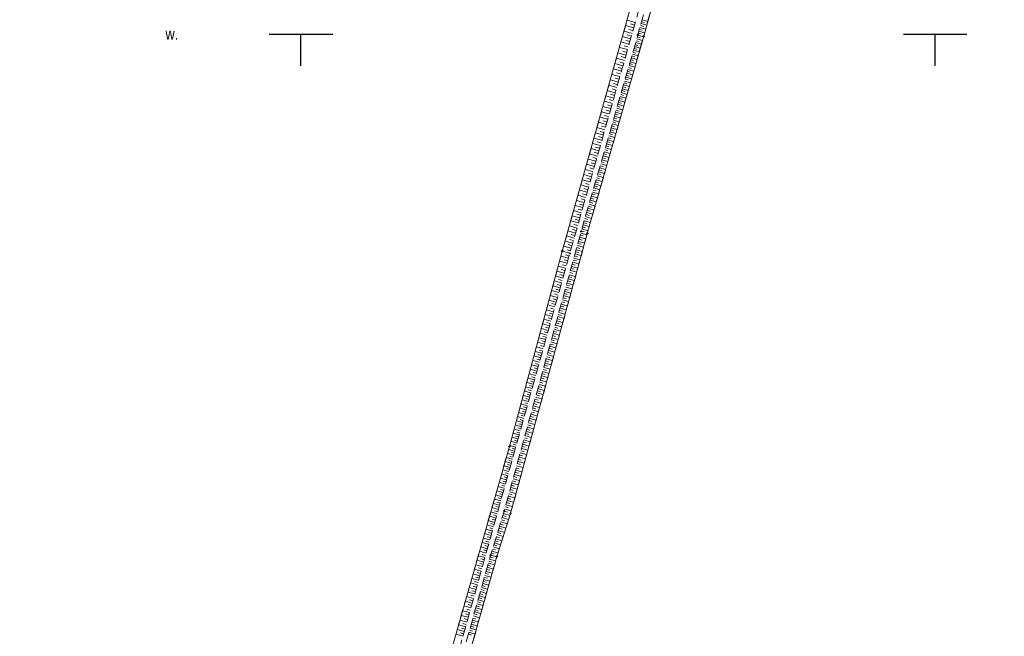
# Model space of a CAD drawing. Header units: metres. Extents: x 5548743 to 5556416, y 5707500 to 5714000.
# Tile 112 of 244: x 5552756 to 5552911, y 5711405 to 5711502. Entities that reach past the tile are written whole.
import ezdxf

# ---------------------------------------------------------------- set-up
doc = ezdxf.new("R2010")
doc.units = ezdxf.units.M
doc.linetypes.add('1.5_0.75', pattern=[2.25, 1.5, -0.75])
doc.layers.get('0').update_dxf_attribs({"color": 2, "lineweight": 5})
doc.styles.get("Standard").update_dxf_attribs({"font": 'Working1250', "width": 0.75})

# ---------------------------------------------------------------- blocks, each defined once
blk = doc.blocks.new('PIKIETAW1891')
at = {"color": 0}
blk.add_circle((0, 0), 0.09, dxfattribs=at)
blk = doc.blocks.new('RAMKA1000K')
at = {"color": 0}
for p, q in [((0, 495), (0, 500)), ((0, 500), (5, 500)), ((95, 500), (105, 500)), ((100, 495), (100, 500)), ((795, 500), (800, 500)), ((800, 495), (800, 500))]:
    blk.add_line(p, q, dxfattribs=at)

msp = doc.modelspace()

# ---------------------------------------------------------------- linework, layer by layer
at = {"layer": '000 Inne (niezydentyfikowane)', "color": 7, "linetype": 'CONTINUOUS', "lineweight": 18, "flags": 128}
for points in [[(5552852.71, 5711501.83), (5552851.41, 5711502.2)], [(5552853.77, 5711502.24), (5552854.67, 5711501.99)], [(5552852.22, 5711500.11), (5552850.93, 5711500.48)], [(5552852.46, 5711500.97), (5552851.17, 5711501.34)], [(5552852.34, 5711500.54), (5552851.69, 5711500.72)], [(5552852.58, 5711501.4), (5552851.94, 5711501.59)], [(5552853.36, 5711500.74), (5552853.81, 5711500.61)], [(5552853.44, 5711501.04), (5552854.34, 5711500.79)], [(5552853.53, 5711501.34), (5552853.98, 5711501.21)], [(5552853.61, 5711501.64), (5552854.51, 5711501.39)], [(5552853.69, 5711501.94), (5552854.14, 5711501.81)], [(5552851.97, 5711499.25), (5552850.69, 5711499.62)], [(5552851.85, 5711498.82), (5552851.21, 5711499)], [(5552852.1, 5711499.68), (5552851.45, 5711499.86)], [(5552852.85, 5711498.94), (5552853.3, 5711498.81)], [(5552852.94, 5711499.24), (5552853.84, 5711498.98)], [(5552853.03, 5711499.54), (5552853.48, 5711499.41)], [(5552853.11, 5711499.84), (5552854.01, 5711499.58)], [(5552853.2, 5711500.14), (5552853.65, 5711500.01)], [(5552853.28, 5711500.44), (5552854.18, 5711500.19)], [(5552851.49, 5711497.54), (5552850.2, 5711497.9)], [(5552851.73, 5711498.39), (5552850.44, 5711498.76)], [(5552851.61, 5711497.96), (5552850.97, 5711498.15)], [(5552852.42, 5711497.44), (5552853.32, 5711497.18)], [(5552852.51, 5711497.74), (5552852.96, 5711497.61)], [(5552852.59, 5711498.04), (5552853.5, 5711497.78)], [(5552852.68, 5711498.34), (5552853.13, 5711498.21)], [(5552852.77, 5711498.64), (5552853.67, 5711498.38)], [(5552851, 5711495.83), (5552849.73, 5711496.19)], [(5552851.25, 5711496.68), (5552849.96, 5711497.05)], [(5552851.13, 5711496.26), (5552850.49, 5711496.44)], [(5552851.37, 5711497.11), (5552850.73, 5711497.29)], [(5552851.99, 5711495.93), (5552852.44, 5711495.8)], [(5552852.07, 5711496.23), (5552852.98, 5711495.97)], [(5552852.16, 5711496.54), (5552852.61, 5711496.41)], [(5552852.25, 5711496.84), (5552853.15, 5711496.58)], [(5552852.33, 5711497.14), (5552852.79, 5711497.01)], [(5552850.52, 5711494.13), (5552849.25, 5711494.49)], [(5552850.76, 5711494.98), (5552849.49, 5711495.34)], [(5552850.64, 5711494.55), (5552850.01, 5711494.73)], [(5552850.88, 5711495.4), (5552850.25, 5711495.58)], [(5552851.55, 5711494.42), (5552852.46, 5711494.16)], [(5552851.64, 5711494.72), (5552852.09, 5711494.59)], [(5552851.72, 5711495.03), (5552852.63, 5711494.76)], [(5552851.81, 5711495.33), (5552852.27, 5711495.2)], [(5552851.9, 5711495.63), (5552852.81, 5711495.37)], [(5552850.04, 5711492.43), (5552848.77, 5711492.79)], [(5552850.28, 5711493.28), (5552849.01, 5711493.64)], [(5552850.16, 5711492.86), (5552849.53, 5711493.04)], [(5552850.4, 5711493.7), (5552849.77, 5711493.89)], [(5552851.11, 5711492.9), (5552851.57, 5711492.77)], [(5552851.2, 5711493.2), (5552852.11, 5711492.94)], [(5552851.29, 5711493.51), (5552851.74, 5711493.38)], [(5552851.37, 5711493.81), (5552852.29, 5711493.55)], [(5552851.46, 5711494.12), (5552851.92, 5711493.98)], [(5552849.8, 5711491.59), (5552848.54, 5711491.95)], [(5552849.68, 5711491.17), (5552849.05, 5711491.35)], [(5552849.92, 5711492.01), (5552849.29, 5711492.19)], [(5552850.67, 5711491.37), (5552851.59, 5711491.11)], [(5552850.76, 5711491.68), (5552851.22, 5711491.55)], [(5552850.85, 5711491.98), (5552851.76, 5711491.72)], [(5552850.94, 5711492.29), (5552851.39, 5711492.16)], [(5552851.02, 5711492.59), (5552851.94, 5711492.33)], [(5552849.33, 5711489.91), (5552848.06, 5711490.26)], [(5552849.56, 5711490.75), (5552848.3, 5711491.11)], [(5552849.21, 5711489.49), (5552848.58, 5711489.66)], [(5552849.44, 5711490.33), (5552848.81, 5711490.51)], [(5552850.23, 5711489.84), (5552850.69, 5711489.71)], [(5552850.32, 5711490.15), (5552851.24, 5711489.88)], [(5552850.41, 5711490.45), (5552850.87, 5711490.32)], [(5552850.49, 5711490.76), (5552851.41, 5711490.49)], [(5552850.58, 5711491.07), (5552851.04, 5711490.93)], [(5552848.85, 5711488.23), (5552847.59, 5711488.58)], [(5552849.09, 5711489.07), (5552847.83, 5711489.42)], [(5552848.97, 5711488.65), (5552848.34, 5711488.83)], [(5552849.78, 5711488.3), (5552850.71, 5711488.03)], [(5552849.87, 5711488.61), (5552850.34, 5711488.47)], [(5552849.96, 5711488.92), (5552850.89, 5711488.65)], [(5552850.05, 5711489.22), (5552850.51, 5711489.09)], [(5552850.14, 5711489.53), (5552851.06, 5711489.26)], [(5552848.38, 5711486.56), (5552847.13, 5711486.91)], [(5552848.61, 5711487.39), (5552847.36, 5711487.75)], [(5552848.5, 5711486.97), (5552847.87, 5711487.15)], [(5552848.73, 5711487.81), (5552848.1, 5711487.99)], [(5552849.34, 5711486.75), (5552849.8, 5711486.62)], [(5552849.43, 5711487.06), (5552850.36, 5711486.79)], [(5552849.52, 5711487.37), (5552849.98, 5711487.24)], [(5552849.61, 5711487.68), (5552850.53, 5711487.41)], [(5552849.69, 5711487.99), (5552850.16, 5711487.86)], [(5552847.91, 5711484.89), (5552846.66, 5711485.25)], [(5552848.14, 5711485.72), (5552846.89, 5711486.08)], [(5552848.02, 5711485.31), (5552847.4, 5711485.49)], [(5552848.26, 5711486.14), (5552847.63, 5711486.32)], [(5552848.89, 5711485.2), (5552849.82, 5711484.93)], [(5552848.98, 5711485.51), (5552849.45, 5711485.37)], [(5552849.07, 5711485.82), (5552850, 5711485.55)], [(5552849.16, 5711486.13), (5552849.62, 5711486)], [(5552849.25, 5711486.44), (5552850.18, 5711486.17)], [(5552847.44, 5711483.24), (5552846.19, 5711483.59)], [(5552847.67, 5711484.06), (5552846.43, 5711484.42)], [(5552847.55, 5711483.65), (5552846.93, 5711483.83)], [(5552847.79, 5711484.48), (5552847.16, 5711484.65)], [(5552848.44, 5711483.63), (5552848.91, 5711483.5)], [(5552848.53, 5711483.95), (5552849.47, 5711483.68)], [(5552848.62, 5711484.26), (5552849.09, 5711484.12)], [(5552848.71, 5711484.57), (5552849.65, 5711484.3)], [(5552848.8, 5711484.88), (5552849.27, 5711484.75)], [(5552846.97, 5711481.58), (5552845.73, 5711481.94)], [(5552847.2, 5711482.41), (5552845.96, 5711482.76)], [(5552847.08, 5711482), (5552846.46, 5711482.17)], [(5552847.32, 5711482.82), (5552846.7, 5711483)], [(5552847.99, 5711482.07), (5552848.93, 5711481.79)], [(5552848.08, 5711482.38), (5552848.55, 5711482.24)], [(5552848.17, 5711482.69), (5552849.11, 5711482.42)], [(5552848.26, 5711483.01), (5552848.73, 5711482.87)], [(5552848.35, 5711483.32), (5552849.29, 5711483.05)], [(5552846.73, 5711480.76), (5552845.5, 5711481.11)], [(5552846.62, 5711480.35), (5552846, 5711480.53)], [(5552846.85, 5711481.17), (5552846.23, 5711481.35)], [(5552847.53, 5711480.49), (5552848, 5711480.35)], [(5552847.62, 5711480.81), (5552848.57, 5711480.53)], [(5552847.71, 5711481.12), (5552848.19, 5711480.99)], [(5552847.8, 5711481.44), (5552848.75, 5711481.16)], [(5552847.89, 5711481.75), (5552848.37, 5711481.62)], [(5552846.27, 5711479.12), (5552845.04, 5711479.47)], [(5552846.5, 5711479.94), (5552845.27, 5711480.29)], [(5552846.15, 5711478.71), (5552845.54, 5711478.88)], [(5552846.38, 5711479.53), (5552845.77, 5711479.7)], [(5552847.07, 5711478.91), (5552848.03, 5711478.63)], [(5552847.17, 5711479.23), (5552847.64, 5711479.09)], [(5552847.26, 5711479.54), (5552848.21, 5711479.27)], [(5552847.35, 5711479.86), (5552847.82, 5711479.72)], [(5552847.44, 5711480.17), (5552848.39, 5711479.9)], [(5552845.81, 5711477.48), (5552844.58, 5711477.83)], [(5552846.04, 5711478.3), (5552844.81, 5711478.65)], [(5552845.69, 5711477.08), (5552845.08, 5711477.25)], [(5552845.92, 5711477.89), (5552845.31, 5711478.07)], [(5552846.62, 5711477.32), (5552847.09, 5711477.18)], [(5552846.71, 5711477.64), (5552847.66, 5711477.36)], [(5552846.8, 5711477.96), (5552847.28, 5711477.82)], [(5552846.89, 5711478.27), (5552847.84, 5711478)], [(5552846.98, 5711478.59), (5552847.46, 5711478.45)], [(5552845.34, 5711475.86), (5552844.12, 5711476.2)], [(5552845.57, 5711476.67), (5552844.35, 5711477.02)], [(5552845.46, 5711476.26), (5552844.85, 5711476.44)], [(5552846.15, 5711475.72), (5552847.12, 5711475.44)], [(5552846.25, 5711476.04), (5552846.73, 5711475.9)], [(5552846.34, 5711476.36), (5552847.3, 5711476.08)], [(5552846.43, 5711476.68), (5552846.91, 5711476.54)], [(5552846.52, 5711477), (5552847.48, 5711476.72)], [(5552844.88, 5711474.23), (5552843.67, 5711474.58)], [(5552845.11, 5711475.04), (5552843.9, 5711475.39)], [(5552845, 5711474.64), (5552844.39, 5711474.81)], [(5552845.23, 5711475.45), (5552844.62, 5711475.62)], [(5552845.69, 5711474.12), (5552846.17, 5711473.98)], [(5552845.78, 5711474.44), (5552846.75, 5711474.16)], [(5552845.88, 5711474.76), (5552846.36, 5711474.62)], [(5552845.97, 5711475.08), (5552846.93, 5711474.8)], [(5552846.06, 5711475.4), (5552846.54, 5711475.26)], [(5552844.43, 5711472.62), (5552843.22, 5711472.96)], [(5552844.65, 5711473.42), (5552843.44, 5711473.77)], [(5552844.54, 5711473.02), (5552843.93, 5711473.19)], [(5552844.77, 5711473.83), (5552844.16, 5711474)], [(5552845.32, 5711472.83), (5552845.8, 5711472.69)], [(5552845.41, 5711473.15), (5552846.38, 5711472.87)], [(5552845.51, 5711473.47), (5552845.99, 5711473.34)], [(5552845.6, 5711473.8), (5552846.56, 5711473.52)], [(5552843.97, 5711471.01), (5552842.76, 5711471.35)], [(5552844.2, 5711471.81), (5552842.99, 5711472.15)], [(5552844.08, 5711471.41), (5552843.48, 5711471.58)], [(5552844.31, 5711472.21), (5552843.71, 5711472.39)], [(5552844.85, 5711471.21), (5552845.83, 5711470.93)], [(5552844.95, 5711471.54), (5552845.43, 5711471.4)], [(5552845.04, 5711471.86), (5552846.01, 5711471.58)], [(5552845.13, 5711472.18), (5552845.62, 5711472.04)], [(5552845.23, 5711472.51), (5552846.2, 5711472.23)], [(5552843.52, 5711469.4), (5552842.31, 5711469.75)], [(5552843.74, 5711470.21), (5552842.54, 5711470.55)], [(5552843.63, 5711469.81), (5552843.03, 5711469.98)], [(5552843.86, 5711470.61), (5552843.25, 5711470.78)], [(5552844.38, 5711469.59), (5552844.87, 5711469.45)], [(5552844.48, 5711469.91), (5552845.45, 5711469.63)], [(5552844.57, 5711470.24), (5552845.06, 5711470.1)], [(5552844.67, 5711470.56), (5552845.64, 5711470.28)], [(5552844.76, 5711470.89), (5552845.25, 5711470.75)], [(5552843.06, 5711467.81), (5552841.87, 5711468.15)], [(5552843.29, 5711468.61), (5552842.09, 5711468.95)], [(5552843.18, 5711468.21), (5552842.58, 5711468.38)], [(5552843.4, 5711469.01), (5552842.8, 5711469.18)], [(5552843.93, 5711467.96), (5552844.91, 5711467.68)], [(5552844.02, 5711468.28), (5552844.51, 5711468.15)], [(5552844.11, 5711468.61), (5552845.09, 5711468.34)], [(5552844.2, 5711468.94), (5552844.69, 5711468.8)], [(5552844.29, 5711469.26), (5552845.27, 5711468.98)], [(5552842.61, 5711466.22), (5552841.42, 5711466.56)], [(5552842.84, 5711467.01), (5552841.64, 5711467.35)], [(5552842.72, 5711466.61), (5552842.13, 5711466.78)], [(5552842.95, 5711467.41), (5552842.35, 5711467.58)], [(5552843.56, 5711466.64), (5552844.55, 5711466.37)], [(5552843.65, 5711466.97), (5552844.15, 5711466.84)], [(5552843.75, 5711467.3), (5552844.73, 5711467.03)], [(5552843.84, 5711467.63), (5552844.33, 5711467.49)], [(5552842.17, 5711464.63), (5552840.98, 5711464.96)], [(5552842.39, 5711465.42), (5552841.2, 5711465.76)], [(5552842.28, 5711465.03), (5552841.68, 5711465.19)], [(5552842.5, 5711465.82), (5552841.9, 5711465.99)], [(5552843.11, 5711465), (5552843.61, 5711464.87)], [(5552843.2, 5711465.33), (5552844.19, 5711465.06)], [(5552843.29, 5711465.66), (5552843.79, 5711465.52)], [(5552843.38, 5711465.99), (5552844.37, 5711465.72)], [(5552843.47, 5711466.32), (5552843.97, 5711466.18)], [(5552841.73, 5711463.07), (5552840.56, 5711463.39)], [(5552841.95, 5711463.85), (5552840.77, 5711464.18)], [(5552841.84, 5711463.46), (5552841.25, 5711463.62)], [(5552842.06, 5711464.24), (5552841.47, 5711464.41)], [(5552842.66, 5711463.36), (5552843.65, 5711463.09)], [(5552842.75, 5711463.69), (5552843.24, 5711463.55)], [(5552842.84, 5711464.02), (5552843.83, 5711463.75)], [(5552842.93, 5711464.35), (5552843.43, 5711464.21)], [(5552843.02, 5711464.67), (5552844.01, 5711464.4)], [(5552841.3, 5711461.51), (5552840.14, 5711461.84)], [(5552841.51, 5711462.29), (5552840.35, 5711462.61)], [(5552841.4, 5711461.9), (5552840.82, 5711462.06)], [(5552841.62, 5711462.68), (5552841.04, 5711462.84)], [(5552842.21, 5711461.71), (5552842.7, 5711461.58)], [(5552842.3, 5711462.04), (5552843.29, 5711461.77)], [(5552842.39, 5711462.37), (5552842.88, 5711462.23)], [(5552842.48, 5711462.7), (5552843.47, 5711462.43)], [(5552842.57, 5711463.03), (5552843.06, 5711462.89)], [(5552840.87, 5711459.98), (5552839.72, 5711460.3)], [(5552841.08, 5711460.74), (5552839.93, 5711461.07)], [(5552840.98, 5711460.36), (5552840.4, 5711460.52)], [(5552841.19, 5711461.13), (5552840.61, 5711461.29)], [(5552841.84, 5711460.39), (5552842.34, 5711460.26)], [(5552841.93, 5711460.72), (5552842.93, 5711460.45)], [(5552842.03, 5711461.05), (5552842.52, 5711460.92)], [(5552842.12, 5711461.38), (5552843.11, 5711461.11)], [(5552840.45, 5711458.46), (5552839.31, 5711458.78)], [(5552840.66, 5711459.22), (5552839.51, 5711459.54)], [(5552840.55, 5711458.84), (5552839.98, 5711459)], [(5552840.76, 5711459.6), (5552840.19, 5711459.76)], [(5552841.39, 5711458.74), (5552842.38, 5711458.47)], [(5552841.48, 5711459.07), (5552841.98, 5711458.93)], [(5552841.57, 5711459.4), (5552842.56, 5711459.13)], [(5552841.66, 5711459.73), (5552842.16, 5711459.59)], [(5552841.75, 5711460.06), (5552842.74, 5711459.79)], [(5552840.03, 5711456.95), (5552838.9, 5711457.27)], [(5552840.23, 5711457.7), (5552839.1, 5711458.02)], [(5552840.13, 5711457.33), (5552839.57, 5711457.49)], [(5552840.34, 5711458.08), (5552839.77, 5711458.24)], [(5552840.93, 5711457.08), (5552841.43, 5711456.95)], [(5552841.02, 5711457.42), (5552842.02, 5711457.14)], [(5552841.12, 5711457.75), (5552841.61, 5711457.61)], [(5552841.21, 5711458.08), (5552842.2, 5711457.8)], [(5552841.3, 5711458.41), (5552841.79, 5711458.27)], [(5552839.61, 5711455.46), (5552838.5, 5711455.77)], [(5552839.82, 5711456.21), (5552838.7, 5711456.52)], [(5552839.71, 5711455.83), (5552839.16, 5711455.99)], [(5552839.92, 5711456.58), (5552839.36, 5711456.74)], [(5552840.57, 5711455.76), (5552841.07, 5711455.62)], [(5552840.66, 5711456.09), (5552841.66, 5711455.82)], [(5552840.75, 5711456.42), (5552841.25, 5711456.28)], [(5552840.84, 5711456.75), (5552841.84, 5711456.48)], [(5552839.2, 5711453.99), (5552838.1, 5711454.3)], [(5552839.4, 5711454.72), (5552838.3, 5711455.03)], [(5552839.3, 5711454.36), (5552838.75, 5711454.51)], [(5552839.51, 5711455.09), (5552838.95, 5711455.25)], [(5552840.11, 5711454.1), (5552841.11, 5711453.82)], [(5552840.2, 5711454.43), (5552840.7, 5711454.29)], [(5552840.29, 5711454.76), (5552841.29, 5711454.49)], [(5552840.39, 5711455.09), (5552840.88, 5711454.96)], [(5552840.48, 5711455.43), (5552841.47, 5711455.15)], [(5552838.79, 5711452.53), (5552837.7, 5711452.83)], [(5552839, 5711453.26), (5552837.9, 5711453.56)], [(5552838.89, 5711452.89), (5552838.35, 5711453.05)], [(5552839.1, 5711453.62), (5552838.55, 5711453.78)], [(5552839.65, 5711452.43), (5552840.15, 5711452.3)], [(5552839.75, 5711452.77), (5552840.74, 5711452.49)], [(5552839.84, 5711453.1), (5552840.34, 5711452.96)], [(5552839.93, 5711453.43), (5552840.93, 5711453.16)], [(5552840.02, 5711453.77), (5552840.52, 5711453.63)], [(5552838.39, 5711451.08), (5552837.31, 5711451.39)], [(5552838.59, 5711451.81), (5552837.51, 5711452.11)], [(5552838.29, 5711450.73), (5552837.75, 5711450.88)], [(5552838.49, 5711451.44), (5552837.95, 5711451.6)], [(5552838.69, 5711452.17), (5552838.15, 5711452.32)], [(5552839.29, 5711451.1), (5552839.79, 5711450.96)], [(5552839.38, 5711451.43), (5552840.38, 5711451.16)], [(5552839.47, 5711451.77), (5552839.97, 5711451.63)], [(5552839.56, 5711452.1), (5552840.56, 5711451.83)], [(5552837.99, 5711449.65), (5552836.92, 5711449.95)], [(5552838.19, 5711450.37), (5552837.12, 5711450.67)], [(5552837.89, 5711449.3), (5552837.36, 5711449.45)], [(5552838.09, 5711450.01), (5552837.55, 5711450.16)], [(5552838.83, 5711449.43), (5552839.83, 5711449.16)], [(5552838.92, 5711449.77), (5552839.42, 5711449.63)], [(5552839.01, 5711450.1), (5552840.01, 5711449.82)], [(5552839.1, 5711450.43), (5552839.6, 5711450.3)], [(5552839.2, 5711450.77), (5552840.2, 5711450.49)], [(5552837.4, 5711447.54), (5552836.35, 5711447.83)], [(5552837.6, 5711448.24), (5552836.54, 5711448.53)], [(5552837.79, 5711448.95), (5552836.73, 5711449.24)], [(5552837.5, 5711447.89), (5552836.97, 5711448.03)], [(5552837.7, 5711448.59), (5552837.16, 5711448.74)], [(5552838.37, 5711447.76), (5552838.87, 5711447.62)], [(5552838.46, 5711448.1), (5552839.46, 5711447.82)], [(5552838.55, 5711448.43), (5552839.05, 5711448.29)], [(5552838.64, 5711448.76), (5552839.65, 5711448.49)], [(5552838.74, 5711449.1), (5552839.24, 5711448.96)], [(5552837.01, 5711446.14), (5552835.97, 5711446.43)], [(5552837.21, 5711446.84), (5552836.16, 5711447.13)], [(5552837.11, 5711446.49), (5552836.59, 5711446.64)], [(5552837.3, 5711447.19), (5552836.78, 5711447.33)], [(5552838, 5711446.42), (5552838.5, 5711446.28)], [(5552838.09, 5711446.76), (5552839.1, 5711446.48)], [(5552838.18, 5711447.09), (5552838.69, 5711446.95)], [(5552838.28, 5711447.43), (5552839.28, 5711447.15)], [(5552836.63, 5711444.76), (5552835.6, 5711445.05)], [(5552836.82, 5711445.45), (5552835.78, 5711445.74)], [(5552836.72, 5711445.11), (5552836.21, 5711445.25)], [(5552836.92, 5711445.8), (5552836.4, 5711445.94)], [(5552837.54, 5711444.74), (5552838.55, 5711444.47)], [(5552837.63, 5711445.08), (5552838.13, 5711444.94)], [(5552837.72, 5711445.42), (5552838.73, 5711445.14)], [(5552837.82, 5711445.75), (5552838.32, 5711445.61)], [(5552837.91, 5711446.09), (5552838.91, 5711445.81)], [(5552836.25, 5711443.4), (5552835.23, 5711443.68)], [(5552836.44, 5711444.08), (5552835.41, 5711444.37)], [(5552836.15, 5711443.06), (5552835.64, 5711443.2)], [(5552836.34, 5711443.74), (5552835.83, 5711443.88)], [(5552836.53, 5711444.42), (5552836.02, 5711444.56)], [(5552837.08, 5711443.07), (5552837.58, 5711442.93)], [(5552837.17, 5711443.4), (5552838.18, 5711443.12)], [(5552837.26, 5711443.74), (5552837.76, 5711443.6)], [(5552837.35, 5711444.07), (5552838.36, 5711443.8)], [(5552837.45, 5711444.41), (5552837.95, 5711444.27)], [(5552835.68, 5711441.38), (5552834.68, 5711441.66)], [(5552835.87, 5711442.05), (5552834.86, 5711442.33)], [(5552836.06, 5711442.72), (5552835.04, 5711443)], [(5552835.78, 5711441.71), (5552835.27, 5711441.85)], [(5552835.96, 5711442.38), (5552835.46, 5711442.52)], [(5552836.71, 5711441.72), (5552837.21, 5711441.58)], [(5552836.8, 5711442.06), (5552837.81, 5711441.78)], [(5552836.89, 5711442.39), (5552837.4, 5711442.25)], [(5552836.98, 5711442.73), (5552837.99, 5711442.45)], [(5552835.31, 5711440.04), (5552834.32, 5711440.32)], [(5552835.5, 5711440.71), (5552834.5, 5711440.99)], [(5552835.41, 5711440.38), (5552834.91, 5711440.51)], [(5552835.59, 5711441.04), (5552835.09, 5711441.18)], [(5552836.24, 5711440.03), (5552837.25, 5711439.76)], [(5552836.33, 5711440.37), (5552836.84, 5711440.23)], [(5552836.43, 5711440.71), (5552837.44, 5711440.43)], [(5552836.52, 5711441.05), (5552837.03, 5711440.91)], [(5552836.61, 5711441.38), (5552837.62, 5711441.1)], [(5552834.95, 5711438.73), (5552833.96, 5711439)], [(5552835.13, 5711439.38), (5552834.14, 5711439.66)], [(5552834.85, 5711438.4), (5552834.36, 5711438.54)], [(5552835.04, 5711439.05), (5552834.54, 5711439.19)], [(5552835.22, 5711439.71), (5552834.72, 5711439.85)], [(5552835.87, 5711438.68), (5552836.88, 5711438.4)], [(5552835.96, 5711439.02), (5552836.47, 5711438.88)], [(5552836.06, 5711439.36), (5552837.07, 5711439.08)], [(5552836.15, 5711439.7), (5552836.66, 5711439.56)], [(5552834.4, 5711436.78), (5552833.43, 5711437.05)], [(5552834.58, 5711437.42), (5552833.61, 5711437.69)], [(5552834.76, 5711438.07), (5552833.78, 5711438.35)], [(5552834.49, 5711437.1), (5552834.01, 5711437.23)], [(5552834.67, 5711437.75), (5552834.18, 5711437.88)], [(5552835.4, 5711436.99), (5552835.91, 5711436.85)], [(5552835.5, 5711437.33), (5552836.51, 5711437.05)], [(5552835.59, 5711437.67), (5552836.1, 5711437.53)], [(5552835.68, 5711438.01), (5552836.7, 5711437.73)], [(5552835.78, 5711438.35), (5552836.28, 5711438.21)], [(5552834.04, 5711435.49), (5552833.08, 5711435.76)], [(5552834.22, 5711436.13), (5552833.26, 5711436.4)], [(5552833.95, 5711435.17), (5552833.48, 5711435.31)], [(5552834.13, 5711435.81), (5552833.65, 5711435.95)], [(5552834.31, 5711436.45), (5552833.83, 5711436.59)], [(5552834.94, 5711435.3), (5552835.96, 5711435.02)], [(5552835.03, 5711435.64), (5552835.54, 5711435.5)], [(5552835.13, 5711435.98), (5552836.14, 5711435.7)], [(5552835.22, 5711436.32), (5552835.73, 5711436.18)], [(5552835.31, 5711436.66), (5552836.33, 5711436.38)], [(5552833.51, 5711433.57), (5552832.55, 5711433.84)], [(5552833.69, 5711434.22), (5552832.73, 5711434.48)], [(5552833.87, 5711434.85), (5552832.91, 5711435.12)], [(5552833.6, 5711433.9), (5552833.12, 5711434.03)], [(5552833.78, 5711434.53), (5552833.3, 5711434.67)], [(5552834.57, 5711433.94), (5552835.58, 5711433.66)], [(5552834.66, 5711434.28), (5552835.17, 5711434.14)], [(5552834.75, 5711434.62), (5552835.77, 5711434.34)], [(5552834.85, 5711434.96), (5552835.35, 5711434.82)], [(5552833.15, 5711432.29), (5552832.18, 5711432.56)], [(5552833.33, 5711432.93), (5552832.37, 5711433.2)], [(5552833.24, 5711432.61), (5552832.76, 5711432.74)], [(5552833.42, 5711433.25), (5552832.94, 5711433.39)], [(5552834.1, 5711432.24), (5552834.61, 5711432.1)], [(5552834.19, 5711432.58), (5552835.21, 5711432.3)], [(5552834.29, 5711432.92), (5552834.79, 5711432.78)], [(5552834.38, 5711433.26), (5552835.4, 5711432.98)], [(5552834.47, 5711433.6), (5552834.98, 5711433.46)], [(5552832.79, 5711430.99), (5552831.81, 5711431.26)], [(5552832.97, 5711431.64), (5552832, 5711431.91)], [(5552832.7, 5711430.66), (5552832.21, 5711430.8)], [(5552832.88, 5711431.31), (5552832.39, 5711431.45)], [(5552833.06, 5711431.96), (5552832.57, 5711432.1)], [(5552833.72, 5711430.88), (5552834.23, 5711430.74)], [(5552833.82, 5711431.22), (5552834.84, 5711430.94)], [(5552833.91, 5711431.56), (5552834.42, 5711431.42)], [(5552834, 5711431.9), (5552835.03, 5711431.62)], [(5552832.24, 5711429.02), (5552831.25, 5711429.3)], [(5552832.42, 5711429.68), (5552831.44, 5711429.95)], [(5552832.61, 5711430.33), (5552831.63, 5711430.61)], [(5552832.33, 5711429.35), (5552831.84, 5711429.49)], [(5552832.52, 5711430.01), (5552832.02, 5711430.14)], [(5552833.25, 5711429.18), (5552834.28, 5711428.9)], [(5552833.35, 5711429.52), (5552833.86, 5711429.38)], [(5552833.44, 5711429.86), (5552834.47, 5711429.58)], [(5552833.54, 5711430.2), (5552834.05, 5711430.06)], [(5552833.63, 5711430.54), (5552834.65, 5711430.26)], [(5552831.87, 5711427.7), (5552830.87, 5711427.97)], [(5552832.06, 5711428.36), (5552831.06, 5711428.64)], [(5552831.96, 5711428.03), (5552831.47, 5711428.17)], [(5552832.15, 5711428.69), (5552831.65, 5711428.83)], [(5552832.88, 5711427.81), (5552833.9, 5711427.53)], [(5552832.97, 5711428.16), (5552833.48, 5711428.01)], [(5552833.07, 5711428.5), (5552834.09, 5711428.21)], [(5552833.16, 5711428.84), (5552833.67, 5711428.7)], [(5552831.31, 5711425.69), (5552830.3, 5711425.97)], [(5552831.5, 5711426.36), (5552830.49, 5711426.64)], [(5552831.69, 5711427.03), (5552830.69, 5711427.31)], [(5552831.41, 5711426.02), (5552830.9, 5711426.16)], [(5552831.59, 5711426.69), (5552831.09, 5711426.83)], [(5552831.78, 5711427.36), (5552831.28, 5711427.5)], [(5552832.41, 5711426.1), (5552832.92, 5711425.96)], [(5552832.5, 5711426.45), (5552833.53, 5711426.16)], [(5552832.6, 5711426.79), (5552833.11, 5711426.65)], [(5552832.69, 5711427.13), (5552833.72, 5711426.85)], [(5552832.78, 5711427.47), (5552833.3, 5711427.33)], [(5552830.93, 5711424.34), (5552829.92, 5711424.62)], [(5552831.12, 5711425.01), (5552830.11, 5711425.3)], [(5552831.03, 5711424.68), (5552830.52, 5711424.82)], [(5552831.22, 5711425.35), (5552830.71, 5711425.49)], [(5552832.03, 5711424.73), (5552832.55, 5711424.59)], [(5552832.13, 5711425.08), (5552833.15, 5711424.79)], [(5552832.22, 5711425.42), (5552832.73, 5711425.28)], [(5552832.31, 5711425.76), (5552833.34, 5711425.48)], [(5552830.56, 5711422.97), (5552829.53, 5711423.26)], [(5552830.75, 5711423.66), (5552829.73, 5711423.94)], [(5552830.65, 5711423.32), (5552830.14, 5711423.46)], [(5552830.84, 5711424), (5552830.33, 5711424.14)], [(5552831.51, 5711423.04), (5552832.52, 5711422.73)], [(5552831.62, 5711423.38), (5552832.12, 5711423.22)], [(5552831.72, 5711423.72), (5552832.73, 5711423.41)], [(5552831.82, 5711424.06), (5552832.33, 5711423.9)], [(5552831.93, 5711424.39), (5552832.95, 5711424.08)], [(5552830.17, 5711421.6), (5552829.14, 5711421.89)], [(5552830.36, 5711422.29), (5552829.34, 5711422.58)], [(5552830.08, 5711421.26), (5552829.56, 5711421.4)], [(5552830.27, 5711421.95), (5552829.75, 5711422.09)], [(5552830.46, 5711422.63), (5552829.95, 5711422.78)], [(5552831, 5711421.38), (5552831.49, 5711421.23)], [(5552831.1, 5711421.71), (5552832.09, 5711421.4)], [(5552831.2, 5711422.04), (5552831.7, 5711421.89)], [(5552831.31, 5711422.37), (5552832.3, 5711422.07)], [(5552831.41, 5711422.71), (5552831.91, 5711422.55)], [(5552829.59, 5711419.52), (5552828.55, 5711419.81)], [(5552829.79, 5711420.22), (5552828.75, 5711420.51)], [(5552829.98, 5711420.91), (5552828.94, 5711421.2)], [(5552829.69, 5711419.87), (5552829.17, 5711420.02)], [(5552829.88, 5711420.57), (5552829.36, 5711420.71)], [(5552830.6, 5711420.07), (5552831.09, 5711419.92)], [(5552830.7, 5711420.39), (5552831.68, 5711420.09)], [(5552830.8, 5711420.72), (5552831.29, 5711420.57)], [(5552830.9, 5711421.05), (5552831.88, 5711420.75)], [(5552829.2, 5711418.12), (5552828.15, 5711418.42)], [(5552829.4, 5711418.82), (5552828.35, 5711419.12)], [(5552829.3, 5711418.47), (5552828.78, 5711418.62)], [(5552829.5, 5711419.17), (5552828.97, 5711419.32)], [(5552830.1, 5711418.45), (5552831.06, 5711418.16)], [(5552830.2, 5711418.77), (5552830.68, 5711418.63)], [(5552830.3, 5711419.1), (5552831.26, 5711418.8)], [(5552830.4, 5711419.42), (5552830.88, 5711419.27)], [(5552830.5, 5711419.74), (5552831.47, 5711419.44)], [(5552828.81, 5711416.71), (5552827.75, 5711417.01)], [(5552829.01, 5711417.42), (5552827.95, 5711417.71)], [(5552828.91, 5711417.06), (5552828.38, 5711417.21)], [(5552829.1, 5711417.77), (5552828.58, 5711417.92)], [(5552829.64, 5711416.85), (5552830.12, 5711416.72)], [(5552829.73, 5711417.17), (5552830.69, 5711416.9)], [(5552829.82, 5711417.49), (5552830.3, 5711417.36)], [(5552829.91, 5711417.81), (5552830.86, 5711417.52)], [(5552830.01, 5711418.13), (5552830.48, 5711417.99)], [(5552828.41, 5711415.29), (5552827.34, 5711415.59)], [(5552828.61, 5711416), (5552827.55, 5711416.3)], [(5552828.51, 5711415.64), (5552827.98, 5711415.79)], [(5552828.71, 5711416.36), (5552828.18, 5711416.5)], [(5552829.19, 5711415.25), (5552830.15, 5711414.98)], [(5552829.28, 5711415.57), (5552829.76, 5711415.44)], [(5552829.37, 5711415.89), (5552830.33, 5711415.62)], [(5552829.46, 5711416.21), (5552829.94, 5711416.08)], [(5552829.55, 5711416.53), (5552830.51, 5711416.26)], [(5552828.01, 5711413.85), (5552826.93, 5711414.15)], [(5552828.21, 5711414.57), (5552827.14, 5711414.87)], [(5552827.91, 5711413.49), (5552827.37, 5711413.64)], [(5552828.11, 5711414.21), (5552827.58, 5711414.36)], [(5552828.31, 5711414.93), (5552827.78, 5711415.08)], [(5552828.74, 5711413.65), (5552829.22, 5711413.52)], [(5552828.83, 5711413.97), (5552829.79, 5711413.7)], [(5552828.92, 5711414.29), (5552829.4, 5711414.16)], [(5552829.01, 5711414.61), (5552829.97, 5711414.34)], [(5552829.1, 5711414.93), (5552829.58, 5711414.8)], [(5552827.61, 5711412.41), (5552826.52, 5711412.71)], [(5552827.81, 5711413.13), (5552826.73, 5711413.43)], [(5552827.51, 5711412.05), (5552826.96, 5711412.2)], [(5552827.71, 5711412.77), (5552827.17, 5711412.92)], [(5552828.28, 5711412.05), (5552829.25, 5711411.78)], [(5552828.37, 5711412.37), (5552828.86, 5711412.24)], [(5552828.46, 5711412.69), (5552829.43, 5711412.42)], [(5552828.55, 5711413.01), (5552829.04, 5711412.88)], [(5552828.65, 5711413.33), (5552829.61, 5711413.06)], [(5552827, 5711410.22), (5552825.9, 5711410.53)], [(5552827.2, 5711410.95), (5552826.11, 5711411.26)], [(5552827.41, 5711411.68), (5552826.32, 5711411.99)], [(5552827.1, 5711410.59), (5552826.55, 5711410.74)], [(5552827.31, 5711411.32), (5552826.76, 5711411.47)], [(5552827.83, 5711410.45), (5552828.31, 5711410.31)], [(5552827.92, 5711410.77), (5552828.88, 5711410.5)], [(5552828.01, 5711411.09), (5552828.49, 5711410.96)], [(5552828.1, 5711411.41), (5552829.07, 5711411.14)], [(5552828.19, 5711411.73), (5552828.67, 5711411.6)], [(5552826.59, 5711408.74), (5552825.48, 5711409.05)], [(5552826.79, 5711409.48), (5552825.69, 5711409.79)], [(5552826.69, 5711409.11), (5552826.14, 5711409.27)], [(5552826.9, 5711409.85), (5552826.35, 5711410)], [(5552827.47, 5711409.17), (5552827.95, 5711409.03)], [(5552827.56, 5711409.49), (5552828.52, 5711409.22)], [(5552827.65, 5711409.81), (5552828.13, 5711409.67)], [(5552827.74, 5711410.13), (5552828.7, 5711409.86)], [(5552826.17, 5711407.26), (5552825.06, 5711407.57)], [(5552826.38, 5711408), (5552825.27, 5711408.31)], [(5552826.28, 5711407.63), (5552825.72, 5711407.79)], [(5552826.49, 5711408.37), (5552825.93, 5711408.53)], [(5552827.02, 5711407.57), (5552827.98, 5711407.3)], [(5552827.11, 5711407.89), (5552827.59, 5711407.75)], [(5552827.2, 5711408.21), (5552828.16, 5711407.94)], [(5552827.29, 5711408.53), (5552827.77, 5711408.39)], [(5552827.38, 5711408.85), (5552828.34, 5711408.58)], [(5552825.76, 5711405.76), (5552824.63, 5711406.07)], [(5552825.97, 5711406.51), (5552824.84, 5711406.82)], [(5552825.86, 5711406.14), (5552825.3, 5711406.29)], [(5552826.07, 5711406.89), (5552825.51, 5711407.04)], [(5552826.57, 5711405.96), (5552827.05, 5711405.83)], [(5552826.66, 5711406.28), (5552827.62, 5711406.01)], [(5552826.75, 5711406.6), (5552827.23, 5711406.47)], [(5552826.84, 5711406.93), (5552827.8, 5711406.65)], [(5552826.93, 5711407.25), (5552827.41, 5711407.11)], [(5552825.55, 5711405.01), (5552824.42, 5711405.32)], [(5552825.65, 5711405.38), (5552825.09, 5711405.54)], [(5552826.39, 5711405.32), (5552826.87, 5711405.19)], [(5552826.48, 5711405.64), (5552827.44, 5711405.37)]]:
    msp.add_lwpolyline(points, dxfattribs=at)
at = {"layer": 'skarpa nieumocniona', "color": 7, "linetype": '1.5_0.75', "lineweight": 18, "flags": 128}
for points in [[(5552883.59, 5711613.87), (5552879.91, 5711596.95), (5552872.8, 5711571.38), (5552862.72, 5711534.76), (5552853.12, 5711499.86), (5552844.18, 5711468.88), (5552832.03, 5711424.73), (5552829.9, 5711417.79), (5552817.6, 5711374.1), (5552818.6, 5711373.95), (5552830.88, 5711417.59), (5552833.04, 5711424.38), (5552845.14, 5711468.53), (5552854.03, 5711499.65), (5552863.66, 5711534.6), (5552873.57, 5711571.15), (5552880.83, 5711597.59), (5552883.99, 5711611.24), (5552885.16, 5711613.08)], [(5552883.59, 5711613.87), (5552879.91, 5711596.95), (5552872.8, 5711571.38), (5552862.72, 5711534.76), (5552853.12, 5711499.86), (5552844.18, 5711468.88), (5552832.03, 5711424.73), (5552829.9, 5711417.79), (5552817.6, 5711374.1), (5552818.6, 5711373.95), (5552830.88, 5711417.59), (5552833.04, 5711424.38), (5552845.14, 5711468.53), (5552854.03, 5711499.65), (5552863.66, 5711534.6), (5552873.57, 5711571.15), (5552880.83, 5711597.59), (5552883.99, 5711611.24), (5552885.16, 5711613.08)], [(5552841.2, 5711465.77), (5552832.87, 5711434.97), (5552815.62, 5711374.47), (5552816.98, 5711374.27), (5552842.38, 5711465.4), (5552857.28, 5711517.97), (5552878.98, 5711597.96), (5552880.05, 5711602.4), (5552878.9, 5711602.6), (5552878.72, 5711601.82), (5552878.62, 5711601.37), (5552878.44, 5711600.62), (5552873.6, 5711582.86), (5552855.91, 5711518.26)], [(5552841.2, 5711465.77), (5552832.87, 5711434.97), (5552815.62, 5711374.47), (5552816.98, 5711374.27), (5552842.38, 5711465.4), (5552857.28, 5711517.97), (5552878.98, 5711597.96), (5552880.05, 5711602.4), (5552878.9, 5711602.6), (5552878.72, 5711601.82), (5552878.62, 5711601.37), (5552878.44, 5711600.62), (5552873.6, 5711582.86), (5552855.91, 5711518.26)]]:
    msp.add_lwpolyline(points, close=True, dxfattribs=at)
at = {"layer": 'woda stojąca', "color": 141, "linetype": 'CONTINUOUS', "lineweight": 18, "flags": 128}
msp.add_lwpolyline([(5552815.62, 5711374.47), (5552832.87, 5711434.97), (5552841.2, 5711465.77), (5552855.91, 5711518.26), (5552878.44, 5711600.62), (5552755.51, 5711627.85), (5552746.59, 5711608.01), (5552737.18, 5711585.8), (5552727.88, 5711559.92), (5552695.83, 5711469.66), (5552685.28, 5711430.17), (5552684.92, 5711424.88), (5552698.21, 5711401.31), (5552712.84, 5711386.28), (5552736.25, 5711377.76), (5552739.93, 5711370.53), (5552755.89, 5711371.71)], close=True, dxfattribs=at)
msp.add_lwpolyline([(5552863.66, 5711534.6), (5552854.03, 5711499.65), (5552845.14, 5711468.53), (5552833.04, 5711424.38), (5552830.88, 5711417.59), (5552818.6, 5711373.95), (5552855.76, 5711374.53), (5552890.46, 5711369.29), (5552903.42, 5711367.99), (5552948.29, 5711360.56), (5552947.11, 5711381.93), (5552954.97, 5711379.53), (5552962.12, 5711394.14), (5552987.8, 5711477.39), (5553009.3, 5711549.58)], dxfattribs=at)

# ---------------------------------------------------------------- block references
at = {"layer": 'Punkt roboczy BDOT GESUT K1', "color": 6, "linetype": 'CONTINUOUS', "lineweight": 18}
for p in [(5552853.12, 5711499.86), (5552854.03, 5711499.65), (5552854.03, 5711499.65), (5552844.18, 5711468.88), (5552845.14, 5711468.53), (5552845.14, 5711468.53), (5552841.2, 5711465.77), (5552841.2, 5711465.77), (5552842.38, 5711465.4), (5552832.87, 5711434.97), (5552832.87, 5711434.97), (5552832.03, 5711424.73), (5552833.04, 5711424.38), (5552833.04, 5711424.38), (5552829.9, 5711417.79), (5552830.88, 5711417.59), (5552830.88, 5711417.59)]:
    msp.add_blockref('PIKIETAW1891', p, dxfattribs=at)
at = {"layer": 'Wstawianie ramki sekcyjnej z opisem', "color": 7, "linetype": 'CONTINUOUS', "lineweight": 13}
for p in [(5552000, 5711000), (5552000, 5711000), (5552000, 5711000), (5552000, 5711000), (5552800, 5711000), (5552800, 5711000), (5552800, 5711000), (5552800, 5711000)]:
    msp.add_blockref('RAMKA1000K', p, dxfattribs=at)

# ---------------------------------------------------------------- texts
at = {"layer": 'woda stojąca-Atr103', "color": 141, "width": 0.8}
msp.add_text('w.', height=1.875, dxfattribs=at).set_placement((5552778.64, 5711499.1))

doc.saveas('drawing.dxf')
